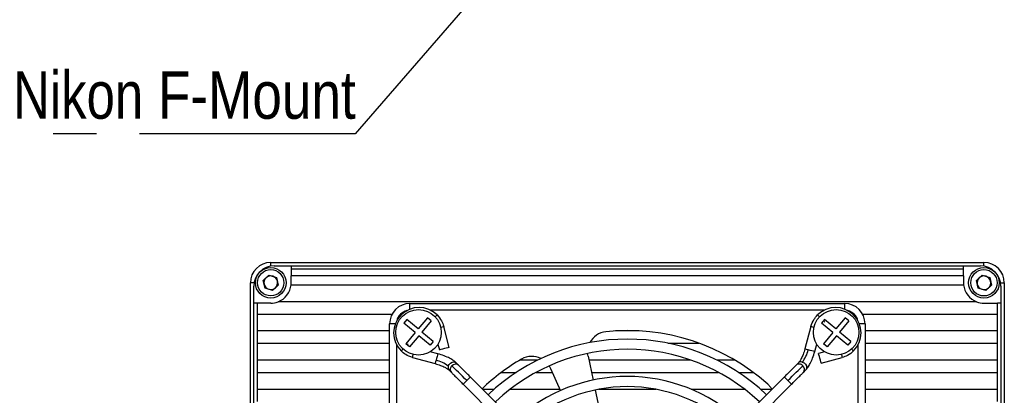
# Model space of a CAD drawing. Header units: millimetres. Extents: x 0 to 12287, y 0 to 1613.
# Tile 3 of 7: x 11741 to 11886, y 1358 to 1414. Entities that reach past the tile are written whole.
import ezdxf

# ---------------------------------------------------------------- set-up
doc = ezdxf.new("R2010")
doc.units = ezdxf.units.MM
doc.linetypes.add('CENTER', pattern=[50.8, 31.75, -6.35, 6.35, -6.35])
doc.layers.add('粗实线', color=7, linetype='Continuous', lineweight=50)
doc.layers.add('细实线', color=3, linetype='Continuous', lineweight=25)
doc.styles.add('iTek', font='txt', dxfattribs={"width": 0.8, "height": 7})
doc.dimstyles.new('iTek', dxfattribs={"dimscale": 0, "dimtxt": 7, "dimasz": 4.5, "dimexe": 1, "dimexo": 0, "dimgap": 1.5, "dimtad": 1, "dimtoh": 1, "dimdsep": 46, "dimtxsty": 'iTek', "dimcen": 4, "dimclrd": 256, "dimclre": 256, "dimclrt": 256, "dimazin": 2, "dimtfac": 1, "dimtmove": 0, "dimatfit": 3, "dimfxl": 1, "dimlwd": -1, "dimlwe": -1, "dimarcsym": 0})

msp = doc.modelspace()

# ---------------------------------------------------------------- linework, layer by layer
at = {"layer": '粗实线', "lineweight": 30}
for p, q in [((11778.252, 1377.777), (11883.252, 1377.777)), ((11778.252, 1377.235), (11778.252, 1377.777)), ((11778.752, 1377.277), (11781.252, 1377.277)), ((11781.252, 1377.277), (11880.252, 1377.277)), ((11781.252, 1377.277), (11781.252, 1376.777)), ((11880.252, 1376.777), (11880.252, 1377.277)), ((11880.252, 1377.277), (11882.752, 1377.277)), ((11883.252, 1377.235), (11883.252, 1377.777)), ((11777.148, 1375.115), (11777.993, 1375.902)), ((11777.993, 1375.902), (11779.097, 1375.564)), ((11880.252, 1376.777), (11781.252, 1376.777)), ((11781.252, 1376.777), (11781.252, 1375.777)), ((11781.252, 1374.777), (11781.252, 1375.777)), ((11880.252, 1375.777), (11781.252, 1375.777)), ((11880.252, 1375.777), (11880.252, 1376.777)), ((11880.252, 1375.777), (11880.252, 1374.777)), ((11882.148, 1375.115), (11882.993, 1375.902)), ((11882.993, 1375.902), (11884.097, 1375.564)), ((11775.252, 1269.777), (11775.252, 1374.777)), ((11775.794, 1374.777), (11775.252, 1374.777)), ((11775.752, 1371.777), (11775.752, 1374.277)), ((11777.407, 1373.99), (11777.148, 1375.115)), ((11779.356, 1374.439), (11778.511, 1373.652)), ((11779.097, 1375.564), (11779.356, 1374.439)), ((11781.237, 1374.477), (11880.267, 1374.477)), ((11882.407, 1373.99), (11882.148, 1375.115)), ((11884.356, 1374.439), (11883.511, 1373.652)), ((11884.097, 1375.564), (11884.356, 1374.439)), ((11885.71, 1374.777), (11886.252, 1374.777)), ((11885.752, 1374.277), (11885.752, 1371.777)), ((11886.252, 1374.777), (11886.252, 1269.777)), ((11778.511, 1373.652), (11777.407, 1373.99)), ((11883.511, 1373.652), (11882.407, 1373.99)), ((11775.752, 1272.777), (11775.752, 1371.777)), ((11776.252, 1371.777), (11775.752, 1371.777)), ((11778.252, 1371.777), (11776.252, 1371.777)), ((11776.252, 1371.777), (11776.252, 1370.177)), ((11882.175, 1371.977), (11779.329, 1371.977)), ((11798.752, 1371.727), (11862.752, 1371.727)), ((11798.752, 1370.885), (11798.752, 1371.727)), ((11862.752, 1370.885), (11862.752, 1371.727)), ((11883.252, 1371.777), (11885.252, 1371.777)), ((11885.252, 1370.177), (11885.252, 1371.777)), ((11885.752, 1371.777), (11885.252, 1371.777)), ((11885.752, 1371.777), (11885.752, 1272.777)), ((11776.252, 1370.177), (11796.126, 1370.177)), ((11776.252, 1370.177), (11776.252, 1367.677)), ((11859.71, 1370.727), (11801.793, 1370.727)), ((11865.378, 1370.177), (11885.252, 1370.177)), ((11885.252, 1367.677), (11885.252, 1370.177)), ((11795.752, 1304.727), (11795.752, 1368.727)), ((11796.594, 1368.727), (11795.752, 1368.727)), ((11798.303, 1369.344), (11797.856, 1368.806)), ((11799.509, 1367.431), (11797.856, 1368.806)), ((11799.957, 1367.97), (11798.303, 1369.344)), ((11801.331, 1369.623), (11799.957, 1367.97)), ((11801.869, 1369.176), (11800.495, 1367.522)), ((11801.869, 1369.176), (11801.331, 1369.623)), ((11859.803, 1369.344), (11859.356, 1368.806)), ((11861.009, 1367.431), (11859.356, 1368.806)), ((11861.457, 1367.97), (11859.803, 1369.344)), ((11862.831, 1369.623), (11861.457, 1367.97)), ((11863.369, 1369.176), (11861.995, 1367.522)), ((11863.369, 1369.176), (11862.831, 1369.623)), ((11865.752, 1368.727), (11864.91, 1368.727)), ((11865.752, 1368.727), (11865.752, 1304.727)), ((11795.752, 1367.677), (11776.252, 1367.677)), ((11776.252, 1367.677), (11776.252, 1365.877)), ((11799.509, 1367.431), (11798.135, 1365.778)), ((11802.148, 1366.148), (11800.495, 1367.522)), ((11804.544, 1365.267), (11803.717, 1368.354)), ((11832.512, 1367.677), (11828.992, 1367.677)), ((11857.787, 1368.354), (11856.894, 1365.024)), ((11861.009, 1367.431), (11859.635, 1365.778)), ((11863.648, 1366.148), (11861.995, 1367.522)), ((11885.252, 1367.677), (11865.752, 1367.677)), ((11885.252, 1365.877), (11885.252, 1367.677)), ((11776.252, 1365.877), (11795.752, 1365.877)), ((11776.252, 1365.877), (11776.252, 1363.377)), ((11796.752, 1365.684), (11796.752, 1307.768)), ((11798.673, 1365.331), (11798.135, 1365.778)), ((11800.047, 1366.984), (11798.673, 1365.331)), ((11801.701, 1365.61), (11800.047, 1366.984)), ((11802.148, 1366.148), (11801.701, 1365.61)), ((11802.865, 1365.738), (11803.096, 1364.879)), ((11836.697, 1365.877), (11841.301, 1365.877)), ((11858.343, 1364.635), (11858.638, 1365.738)), ((11860.173, 1365.331), (11859.635, 1365.778)), ((11861.547, 1366.984), (11860.173, 1365.331)), ((11863.201, 1365.61), (11861.547, 1366.984)), ((11863.648, 1366.148), (11863.201, 1365.61)), ((11864.752, 1307.769), (11864.752, 1365.685)), ((11865.752, 1365.877), (11885.252, 1365.877)), ((11885.252, 1363.377), (11885.252, 1365.877)), ((11802.844, 1364.318), (11801.741, 1364.613)), ((11824.964, 1363.957), (11824.906, 1364.365)), ((11859.763, 1364.614), (11858.904, 1364.383)), ((11795.752, 1363.377), (11776.252, 1363.377)), ((11776.252, 1363.377), (11776.252, 1361.577)), ((11799.124, 1363.761), (11802.455, 1362.869)), ((11805.901, 1362.638), (11805.572, 1362.967)), ((11817.529, 1363.377), (11814.916, 1363.377)), ((11824.964, 1363.957), (11825.71, 1360.447)), ((11840.124, 1363.377), (11825.087, 1363.377)), ((11846.588, 1363.377), (11843.975, 1363.377)), ((11855.932, 1362.968), (11855.603, 1362.639)), ((11859.292, 1362.934), (11862.379, 1363.762)), ((11885.252, 1363.377), (11865.752, 1363.377)), ((11885.252, 1361.577), (11885.252, 1363.377)), ((11776.252, 1361.577), (11795.752, 1361.577)), ((11776.252, 1361.577), (11776.252, 1359.077)), ((11804.511, 1361.907), (11804.84, 1361.578)), ((11812.219, 1361.577), (11814.395, 1361.577)), ((11817.316, 1361.577), (11819.688, 1361.577)), ((11819.236, 1362.523), (11819.429, 1362.159)), ((11819.429, 1362.159), (11820.889, 1358.88)), ((11825.47, 1361.577), (11844.189, 1361.577)), ((11847.109, 1361.577), (11849.285, 1361.577)), ((11856.664, 1361.578), (11856.993, 1361.907)), ((11865.752, 1361.577), (11885.252, 1361.577)), ((11885.252, 1359.077), (11885.252, 1361.577)), ((11806.584, 1359.834), (11828.1, 1338.318)), ((11829.161, 1339.378), (11807.645, 1360.895)), ((11853.859, 1360.895), (11832.343, 1339.378)), ((11833.404, 1338.318), (11854.92, 1359.834)), ((11795.752, 1359.077), (11776.252, 1359.077)), ((11776.252, 1359.077), (11776.252, 1357.277)), ((11811.117, 1359.077), (11809.462, 1359.077)), ((11820.801, 1359.077), (11813.474, 1359.077)), ((11826.022, 1358.98), (11826.854, 1355.067)), ((11834.999, 1359.077), (11826.505, 1359.077)), ((11848.03, 1359.077), (11840.162, 1359.077)), ((11852.035, 1359.077), (11850.387, 1359.077)), ((11885.252, 1359.077), (11865.752, 1359.077)), ((11885.252, 1357.277), (11885.252, 1359.077))]:
    msp.add_line(p, q, dxfattribs=at)
at = {"layer": '粗实线', "lineweight": 30, "flags": 128}
for points in [[(11803.266, 1368.233), (11803.27, 1368.234), (11803.505, 1368.297), (11803.662, 1368.339), (11803.717, 1368.354)], [(11857.787, 1368.354), (11857.842, 1368.34), (11857.999, 1368.298), (11858.234, 1368.235), (11858.239, 1368.233)], [(11799.124, 1363.761), (11799.139, 1363.816), (11799.181, 1363.973), (11799.244, 1364.208), (11799.246, 1364.213)], [(11802.844, 1364.318), (11802.833, 1364.278), (11802.795, 1364.135), (11802.734, 1363.91), (11802.661, 1363.636), (11802.586, 1363.356)], [(11804.544, 1365.267), (11804.489, 1365.252), (11804.332, 1365.21), (11804.097, 1365.147), (11803.82, 1365.073), (11803.543, 1364.998), (11803.308, 1364.935), (11803.151, 1364.893), (11803.096, 1364.879)], [(11857.381, 1364.893), (11857.137, 1364.958), (11856.967, 1365.004), (11856.895, 1365.023), (11856.894, 1365.024)], [(11858.343, 1364.635), (11858.303, 1364.646), (11858.16, 1364.684), (11857.935, 1364.745), (11857.661, 1364.818), (11857.381, 1364.893)], [(11859.292, 1362.934), (11859.277, 1362.99), (11859.235, 1363.147), (11859.172, 1363.382), (11859.098, 1363.659), (11859.024, 1363.936), (11858.961, 1364.171), (11858.919, 1364.328), (11858.904, 1364.383)], [(11862.258, 1364.213), (11862.259, 1364.209), (11862.322, 1363.974), (11862.365, 1363.817), (11862.379, 1363.762)], [(11802.586, 1363.356), (11802.521, 1363.112), (11802.475, 1362.942), (11802.456, 1362.87), (11802.455, 1362.869)], [(11804.38, 1362.489), (11804.5, 1362.747), (11804.703, 1362.958), (11804.958, 1363.089), (11805.225, 1363.122), (11805.464, 1363.05), (11805.572, 1362.967)], [(11856.514, 1363.099), (11856.772, 1362.978), (11856.983, 1362.775), (11857.115, 1362.521), (11857.147, 1362.254), (11857.075, 1362.015), (11856.993, 1361.907)], [(11807.114, 1360.364), (11806.795, 1360.683), (11806.481, 1360.998), (11806.176, 1361.303), (11805.884, 1361.595), (11805.61, 1361.868), (11805.358, 1362.12), (11805.132, 1362.346), (11804.935, 1362.544)], [(11854.39, 1360.365), (11854.709, 1360.684), (11855.023, 1360.998), (11855.328, 1361.303), (11855.62, 1361.595), (11855.894, 1361.869), (11856.145, 1362.12), (11856.372, 1362.347), (11856.569, 1362.544)], [(11806.584, 1359.834), (11806.624, 1359.874), (11806.739, 1359.989), (11806.911, 1360.161), (11807.114, 1360.364)], [(11807.114, 1360.364), (11807.317, 1360.567), (11807.489, 1360.739), (11807.604, 1360.854), (11807.645, 1360.895), (11807.645, 1360.895)], [(11851.434, 1359.819), (11851.856, 1359.353), (11852.035, 1359.077)], [(11853.859, 1360.895), (11853.9, 1360.855), (11854.015, 1360.74), (11854.187, 1360.568), (11854.39, 1360.365)], [(11854.39, 1360.365), (11854.593, 1360.162), (11854.765, 1359.99), (11854.88, 1359.875), (11854.92, 1359.834)]]:
    msp.add_lwpolyline(points, dxfattribs=at)
at = {"layer": '粗实线', "lineweight": 30}
for centre, radius in [((11778.252, 1374.777), 2.25), ((11778.252, 1374.777), 1.937), ((11883.252, 1374.777), 2.25), ((11883.252, 1374.777), 1.938), ((11800.002, 1367.477), 3.35), ((11861.502, 1367.477), 3.35)]:
    msp.add_circle(centre, radius, dxfattribs=at)
for centre, radius, start, end in [((11778.252, 1374.777), 3, 90, 180), ((11778.752, 1374.277), 3, 90, 180), ((11882.752, 1374.277), 3, 0, 90), ((11883.252, 1374.777), 3, 0, 90), ((11778.252, 1374.777), 1, 72.97356, 132.97356), ((11778.252, 1374.777), 1, 12.97356, 72.97356), ((11883.252, 1374.777), 1, 72.97356, 132.97356), ((11883.252, 1374.777), 1, 12.97356, 72.97356), ((11778.252, 1374.777), 1, 132.97356, 192.97356), ((11778.252, 1374.777), 1, 192.97356, 252.97356), ((11778.252, 1374.777), 1, 312.97356, 12.97356), ((11778.252, 1374.777), 3, 291.03947, 354.26083), ((11778.252, 1374.777), 3, 354.26083, 0), ((11883.252, 1374.777), 3, 180, 185.73917), ((11883.252, 1374.777), 3, 185.73917, 248.96053), ((11883.252, 1374.777), 1, 132.97356, 192.97356), ((11883.252, 1374.777), 1, 192.97356, 252.97356), ((11883.252, 1374.777), 1, 312.97356, 12.97356), ((11778.252, 1374.777), 1, 252.97356, 312.97356), ((11883.252, 1374.777), 1, 252.97356, 312.97356), ((11778.252, 1374.777), 3, 270, 291.03947), ((11798.752, 1368.727), 3, 90, 180), ((11862.752, 1368.727), 3, 0, 90), ((11883.252, 1374.777), 3, 248.96053, 270), ((11800.095, 1367.383), 3.75, 45.00036, 225.00036), ((11798.752, 1368.727), 2, 103.14824, 166.83544), ((11861.409, 1367.384), 3.75, 315.00036, 135.00036), ((11862.752, 1368.727), 2, 13.14824, 76.83544), ((11827.898, 1364.581), 3, 95.84936, 152.62006), ((11830.752, 1336.727), 31, 48.15064, 95.84936), ((11830.752, 1336.727), 29.75, 46.44494, 133.55577), ((11830.752, 1336.727), 28.25, 46.52166, 133.32832), ((11853.173, 1365.821), 4.31, 320.8377, 347.57116), ((11801.658, 1359.147), 4.31, 50.83789, 77.57082), ((11805.466, 1362.098), 0.694, 51.60584, 139.9989), ((11830.752, 1336.727), 31, 120.15064, 133.61403), ((11816.688, 1360.939), 3, 63.37994, 120.15064), ((11856.041, 1362.133), 0.669, 37.90645, 130.95594), ((11856.334, 1362.543), 0.585, 71.99972, 133.40182), ((11804.936, 1362.308), 0.585, 162.0011, 223.40033), ((11805.348, 1362.016), 0.671, 128.06061, 220.8018), ((11856.123, 1362.013), 0.694, 321.60619, 49.99862), ((11830.752, 1336.727), 24.25, 46.77267, 133.22804), ((11830.752, 1336.727), 22.75, 46.88957, 133.11114)]:
    msp.add_arc(centre, radius, start, end, dxfattribs=at)
for points, knots in [([(11802.415, 1369.703), (11802.417, 1369.706), (11802.495, 1369.783), (11802.612, 1369.9), (11802.727, 1370.015), (11802.74, 1370.029), (11802.747, 1370.035)], [0, 0, 0, 0, 0.0120861, 0.3796504, 0.7005517, 1, 1, 1, 1]), ([(11802.747, 1370.035), (11802.988, 1369.755), (11803.419, 1369.254), (11803.626, 1368.629), (11803.717, 1368.354)], [0, 0, 0, 0, 0.5600006, 1, 1, 1, 1]), ([(11857.787, 1368.354), (11857.909, 1368.703), (11858.127, 1369.327), (11858.565, 1369.819), (11858.757, 1370.035)], [0, 0, 0, 0, 0.5600006, 1, 1, 1, 1]), ([(11859.086, 1369.706), (11859.085, 1369.708), (11859.008, 1369.785), (11858.892, 1369.9), (11858.777, 1370.016), (11858.763, 1370.029), (11858.757, 1370.035)], [0, 0, 0, 0, 0.007488, 0.3767633, 0.6991577, 1, 1, 1, 1]), ([(11859.818, 1368.975), (11859.81, 1368.982), (11859.795, 1368.997), (11859.725, 1369.068), (11859.655, 1369.137), (11859.642, 1369.15)], [0, 0, 0, 0, 0.4304088, 0.8916507, 1, 1, 1, 1]), ([(11798.504, 1365.792), (11798.497, 1365.785), (11798.482, 1365.77), (11798.411, 1365.699), (11798.342, 1365.63), (11798.329, 1365.617)], [0, 0, 0, 0, 0.4304067, 0.8916491, 1, 1, 1, 1]), ([(11797.742, 1365.03), (11797.684, 1364.973), (11797.569, 1364.857), (11797.464, 1364.752), (11797.45, 1364.738), (11797.443, 1364.732)], [0, 0, 0, 0, 0.3380506, 0.6804711, 1, 1, 1, 1]), ([(11799.124, 1363.761), (11798.775, 1363.883), (11798.152, 1364.102), (11797.66, 1364.539), (11797.443, 1364.732)], [0, 0, 0, 0, 0.5599988, 1, 1, 1, 1]), ([(11805.571, 1362.969), (11805.448, 1363.078), (11805.183, 1363.316), (11804.586, 1363.67), (11803.792, 1364.033), (11803.166, 1364.221), (11802.844, 1364.318)], [0, 0, 0, 0, 0.2041936, 0.4437206, 0.7129166, 1, 1, 1, 1]), ([(11856.894, 1365.024), (11856.813, 1364.754), (11856.659, 1364.237), (11856.379, 1363.617), (11856.127, 1363.188), (11855.992, 1363.036), (11855.931, 1362.967)], [0, 0, 0, 0, 0.2982987, 0.5709646, 0.806251, 1, 1, 1, 1]), ([(11856.994, 1361.908), (11857.103, 1362.03), (11857.341, 1362.296), (11857.696, 1362.893), (11858.059, 1363.687), (11858.246, 1364.312), (11858.343, 1364.635)], [0, 0, 0, 0, 0.20419422, 0.44372106, 0.71291708, 1, 1, 1, 1]), ([(11864.06, 1364.732), (11863.78, 1364.491), (11863.279, 1364.06), (11862.654, 1363.853), (11862.379, 1363.762)], [0, 0, 0, 0, 0.5599998, 1, 1, 1, 1]), ([(11863.73, 1365.063), (11863.732, 1365.061), (11863.809, 1364.983), (11863.925, 1364.867), (11864.041, 1364.752), (11864.054, 1364.739), (11864.06, 1364.732)], [0, 0, 0, 0, 0.00963149, 0.37811, 0.69980759, 1, 1, 1, 1]), ([(11802.455, 1362.869), (11802.725, 1362.788), (11803.242, 1362.634), (11803.862, 1362.354), (11804.291, 1362.102), (11804.443, 1361.967), (11804.512, 1361.906)], [0, 0, 0, 0, 0.2982988, 0.5709646, 0.8062518, 1, 1, 1, 1]), ([(11804.84, 1361.578), (11804.945, 1361.473), (11805.159, 1361.259), (11805.591, 1360.827), (11806.074, 1360.343), (11806.416, 1360.002), (11806.584, 1359.834)], [0, 0, 0, 0, 0.246328, 0.5, 0.7536726, 1, 1, 1, 1]), ([(11807.645, 1360.895), (11807.476, 1361.063), (11807.135, 1361.404), (11806.652, 1361.888), (11806.22, 1362.32), (11806.006, 1362.533), (11805.901, 1362.638)], [0, 0, 0, 0, 0.2463271, 0.5000003, 0.7536724, 1, 1, 1, 1]), ([(11855.603, 1362.639), (11855.498, 1362.533), (11855.284, 1362.32), (11854.852, 1361.888), (11854.369, 1361.404), (11854.027, 1361.063), (11853.859, 1360.895)], [0, 0, 0, 0, 0.2463276, 0.5000006, 0.7536731, 1, 1, 1, 1]), ([(11854.92, 1359.834), (11855.088, 1360.002), (11855.429, 1360.344), (11855.913, 1360.827), (11856.345, 1361.259), (11856.558, 1361.473), (11856.664, 1361.578)], [0, 0, 0, 0, 0.2463273, 0.4999998, 0.7536725, 1, 1, 1, 1])]:
    msp.add_open_spline(points, degree=3, knots=knots, dxfattribs=at)

# ---------------------------------------------------------------- texts
at = {"layer": '细实线', "color": 1, "linetype": 'CENTER', "insert": (11740.325, 1405.94), "char_height": 7, "width": 64.34619, "attachment_point": 1, "style": 'iTek'}
msp.add_mtext('{\\C256;Nikon\\fArial|b0|i0|c134|p34; \\fArial|b0|i0|c0|p34;F-Mount}', dxfattribs=at)

# ---------------------------------------------------------------- leaders
at = {"layer": '细实线', "color": 1, "linetype": 'CENTER'}
msp.add_leader([(11809.748, 1418.746), (11790.686, 1396.7), (11745.369, 1396.7)], dimstyle='iTek', override={"dimscale": 1}, dxfattribs=at)

doc.saveas('drawing.dxf')
